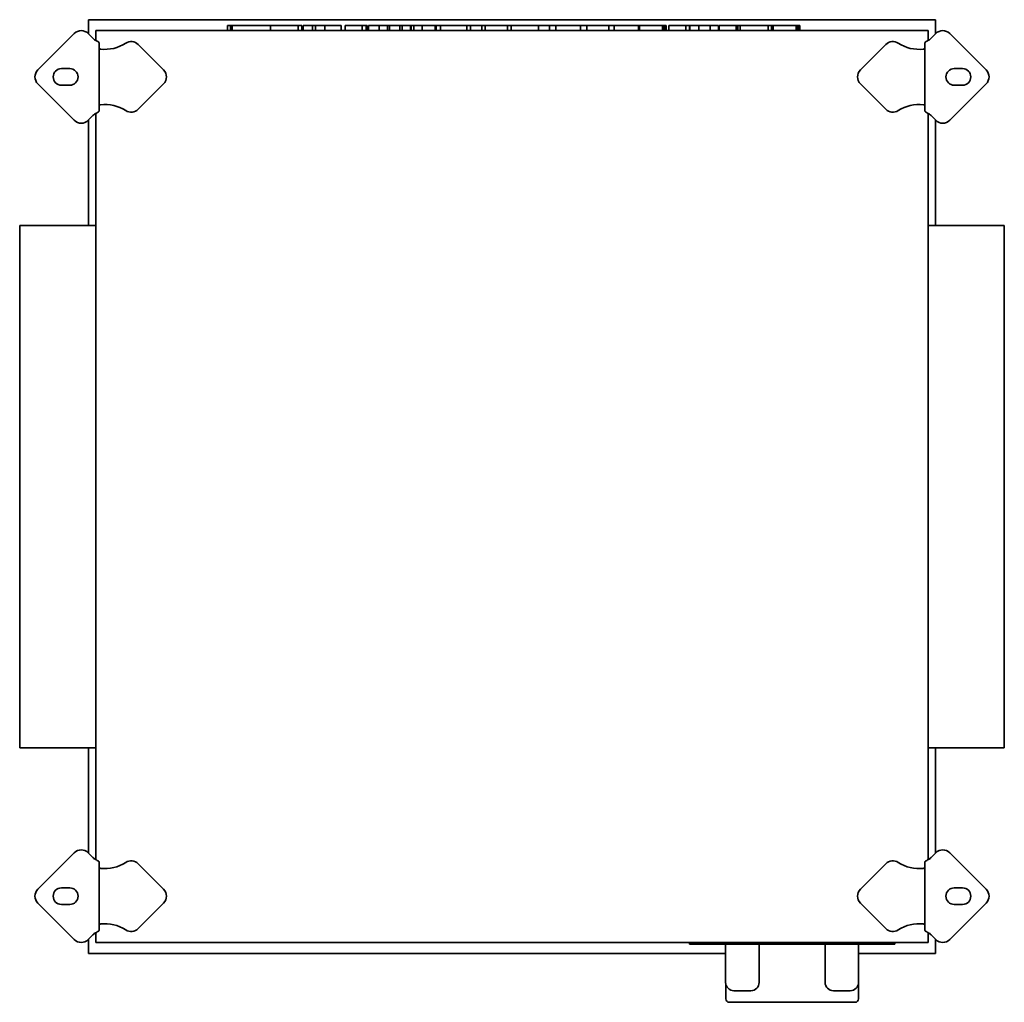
# Model space of a CAD drawing. Header units: millimetres. Extents: x 333 to 927, y 149 to 742.
import ezdxf

# ---------------------------------------------------------------- set-up
doc = ezdxf.new("R2010")
doc.units = ezdxf.units.MM
doc.header["$LTSCALE"] = 3
doc.layers.add('Krawędzie widoczne(ISO)', color=7, linetype='Continuous', lineweight=35, true_color=0x262659)

msp = doc.modelspace()

# ---------------------------------------------------------------- linework, layer by layer
at = {"layer": 'Krawędzie widoczne(ISO)'}
for p, q in [((374.5, 741.75), (374.5, 733.28)), ((885.5, 741.75), (374.5, 741.75)), ((458.45, 738.25), (460.14, 738.25)), ((458.45, 738.25), (458.45, 735.25)), ((460.14, 738.25), (460.14, 735.25)), ((460.14, 738.25), (461.12, 738.25)), ((461.12, 738.25), (461.12, 735.25)), ((461.12, 738.25), (483.49, 738.25)), ((483.49, 738.25), (484.28, 738.25)), ((484.28, 738.25), (484.28, 735.25)), ((484.28, 738.25), (490.8, 738.25)), ((490.8, 738.25), (501.09, 738.25)), ((501.09, 738.25), (501.09, 735.25)), ((501.09, 738.25), (502.29, 738.25)), ((502.29, 738.25), (503.22, 738.25)), ((503.22, 738.25), (503.22, 735.25)), ((503.96, 738.25), (503.96, 735.25)), ((503.96, 738.25), (509.62, 738.25)), ((509.62, 738.25), (509.62, 735.25)), ((509.62, 738.25), (511.53, 738.25)), ((511.53, 738.25), (511.53, 735.25)), ((511.53, 738.25), (517.07, 738.25)), ((517.07, 738.25), (520.01, 738.25)), ((517.07, 738.25), (517.07, 735.25)), ((520.01, 738.25), (526.88, 738.25)), ((526.88, 738.25), (526.88, 735.25)), ((529.45, 738.25), (529.45, 735.25)), ((529.45, 738.25), (532.61, 738.25)), ((532.61, 738.25), (539.57, 738.25)), ((539.57, 738.25), (541.93, 738.25)), ((539.57, 738.25), (539.57, 735.25)), ((541.93, 738.25), (542.69, 738.25)), ((541.93, 738.25), (541.93, 735.25)), ((542.69, 738.25), (542.69, 735.25)), ((543.42, 738.25), (546.29, 738.25)), ((543.42, 738.25), (543.42, 735.25)), ((546.29, 738.25), (549.85, 738.25)), ((549.85, 738.25), (554.88, 738.25)), ((549.85, 738.25), (549.85, 735.25)), ((554.88, 738.25), (556.14, 738.25)), ((554.88, 738.25), (554.88, 735.25)), ((556.14, 738.25), (562.43, 738.25)), ((556.14, 738.25), (556.14, 735.25)), ((562.43, 738.25), (563.68, 738.25)), ((562.43, 738.25), (562.43, 735.25)), ((563.68, 738.25), (568.85, 738.25)), ((563.68, 738.25), (563.68, 735.25)), ((568.85, 738.25), (569.25, 738.25)), ((568.85, 738.25), (568.85, 735.25)), ((569.25, 738.25), (569.25, 735.25)), ((569.25, 738.25), (570.84, 738.25)), ((570.84, 738.25), (575.83, 738.25)), ((570.84, 738.25), (570.84, 735.25)), ((575.83, 738.25), (583.57, 738.25)), ((575.83, 738.25), (575.83, 735.25)), ((583.57, 738.25), (584.23, 738.25)), ((583.57, 738.25), (583.57, 735.25)), ((584.23, 738.25), (586.82, 738.25)), ((584.23, 738.25), (584.23, 735.25)), ((586.82, 738.25), (594.81, 738.25)), ((586.82, 738.25), (586.82, 735.25)), ((594.81, 738.25), (600.73, 738.25)), ((600.73, 738.25), (602.8, 738.25)), ((602.8, 738.25), (605.04, 738.25)), ((602.8, 738.25), (602.8, 735.25)), ((605.04, 738.25), (611.88, 738.25)), ((605.04, 738.25), (605.04, 735.25)), ((611.88, 738.25), (612.32, 738.25)), ((611.88, 738.25), (611.88, 735.25)), ((612.32, 738.25), (613.74, 738.25)), ((613.74, 738.25), (627.26, 738.25)), ((613.74, 738.25), (613.74, 735.25)), ((627.26, 738.25), (629.5, 738.25)), ((627.26, 738.25), (627.26, 735.25)), ((629.5, 738.25), (639.29, 738.25)), ((629.5, 738.25), (629.5, 735.25)), ((639.29, 738.25), (643.29, 738.25)), ((643.29, 738.25), (646.06, 738.25)), ((646.06, 738.25), (650.16, 738.25)), ((646.06, 738.25), (646.06, 735.25)), ((650.16, 738.25), (652.61, 738.25)), ((652.61, 738.25), (652.61, 735.25)), ((652.61, 738.25), (655.58, 738.25)), ((655.58, 738.25), (656.39, 738.25)), ((656.39, 738.25), (663.11, 738.25)), ((656.39, 738.25), (656.39, 735.25)), ((663.11, 738.25), (669.09, 738.25)), ((669.09, 738.25), (671.23, 738.25)), ((671.23, 738.25), (672.93, 738.25)), ((671.23, 738.25), (671.23, 735.25)), ((672.93, 738.25), (675.15, 738.25)), ((675.15, 738.25), (688.36, 738.25)), ((675.15, 738.25), (675.15, 735.25)), ((688.36, 738.25), (691.65, 738.25)), ((688.36, 738.25), (688.36, 735.25)), ((691.65, 738.25), (698.15, 738.25)), ((691.65, 738.25), (691.65, 735.25)), ((698.15, 738.25), (704.2, 738.25)), ((704.2, 738.25), (706.32, 738.25)), ((706.32, 738.25), (706.32, 735.25)), ((706.32, 738.25), (706.97, 738.25)), ((706.97, 738.25), (708.52, 738.25)), ((706.97, 738.25), (706.97, 735.25)), ((708.52, 738.25), (710.38, 738.25)), ((710.38, 738.25), (713.54, 738.25)), ((713.54, 738.25), (720.75, 738.25)), ((720.75, 738.25), (721.26, 738.25)), ((720.75, 738.25), (720.75, 735.25)), ((721.26, 738.25), (722.07, 738.25)), ((721.26, 738.25), (721.26, 735.25)), ((722.07, 738.25), (723.05, 738.25)), ((722.07, 738.25), (722.07, 735.25)), ((723.05, 738.25), (723.05, 735.25)), ((724.7, 738.25), (727.86, 738.25)), ((724.7, 738.25), (724.7, 735.25)), ((727.86, 738.25), (734.82, 738.25)), ((734.82, 738.25), (737.17, 738.25)), ((734.82, 738.25), (734.82, 735.25)), ((737.17, 738.25), (737.22, 738.25)), ((737.17, 738.25), (737.17, 735.25)), ((737.22, 738.25), (737.22, 735.25)), ((737.22, 738.25), (742.64, 738.25)), ((742.64, 738.25), (742.64, 735.25)), ((742.64, 738.25), (749.47, 738.25)), ((749.47, 738.25), (749.92, 738.25)), ((749.47, 738.25), (749.47, 735.25)), ((749.92, 738.25), (752.2, 738.25)), ((752.2, 738.25), (753.64, 738.25)), ((753.64, 738.25), (754.67, 738.25)), ((754.67, 738.25), (754.67, 735.25)), ((754.99, 738.25), (758.15, 738.25)), ((754.99, 738.25), (754.99, 735.25)), ((758.15, 738.25), (765.28, 738.25)), ((765.28, 738.25), (766.17, 738.25)), ((765.28, 738.25), (765.28, 735.25)), ((766.17, 738.25), (766.17, 735.25)), ((766.17, 738.25), (767.59, 738.25)), ((767.59, 738.25), (767.59, 735.25)), ((767.69, 738.25), (774.21, 738.25)), ((767.69, 738.25), (767.69, 735.25)), ((774.21, 738.25), (784.5, 738.25)), ((784.5, 738.25), (785.7, 738.25)), ((784.5, 738.25), (784.5, 735.25)), ((785.7, 738.25), (786.63, 738.25)), ((786.63, 738.25), (786.63, 735.25)), ((786.78, 738.25), (787.59, 738.25)), ((786.78, 738.25), (786.78, 735.25)), ((787.59, 738.25), (789.13, 738.25)), ((787.59, 738.25), (787.59, 735.25)), ((789.13, 738.25), (790.99, 738.25)), ((790.99, 738.25), (794.16, 738.25)), ((794.16, 738.25), (801.36, 738.25)), ((801.36, 738.25), (801.88, 738.25)), ((801.36, 738.25), (801.36, 735.25)), ((801.88, 738.25), (802.69, 738.25)), ((801.88, 738.25), (801.88, 735.25)), ((802.69, 738.25), (803.67, 738.25)), ((802.69, 738.25), (802.69, 735.25)), ((803.67, 738.25), (803.67, 735.25)), ((885.5, 733.28), (885.5, 741.75)), ((343.96, 711.49), (365.88, 733.41)), ((374.37, 733.41), (377.2, 730.58)), ((881, 735.25), (379, 735.25)), ((379, 735.25), (379, 729.22)), ((881, 729.22), (881, 735.25)), ((882.8, 730.58), (885.63, 733.41)), ((894.12, 733.41), (916.04, 711.49)), ((381, 727.62), (381, 686.88)), ((404.48, 726.79), (419.78, 711.49)), ((840.22, 711.49), (855.52, 726.79)), ((879, 686.88), (879, 727.62)), ((358.21, 712.25), (363.21, 712.25)), ((896.79, 712.25), (901.79, 712.25)), ((365.88, 681.09), (343.96, 703.01)), ((363.21, 702.25), (358.21, 702.25)), ((419.78, 703.01), (404.48, 687.71)), ((855.52, 687.71), (840.22, 703.01)), ((916.04, 703.01), (894.12, 681.09)), ((901.79, 702.25), (896.79, 702.25)), ((377.2, 683.92), (374.37, 681.09)), ((379, 685.28), (379, 235.22)), ((881, 235.22), (881, 685.28)), ((885.63, 681.09), (882.8, 683.92)), ((374.5, 681.22), (374.5, 617.75)), ((885.5, 617.75), (885.5, 681.22)), ((333, 617.75), (333, 302.75)), ((333, 617.75), (379, 617.75)), ((881, 617.75), (927, 617.75)), ((927, 302.75), (927, 617.75)), ((333, 302.75), (379, 302.75)), ((374.5, 302.75), (374.5, 239.28)), ((881, 302.75), (927, 302.75)), ((885.5, 239.28), (885.5, 302.75)), ((343.96, 217.49), (365.88, 239.41)), ((374.37, 239.41), (377.2, 236.58)), ((882.8, 236.58), (885.63, 239.41)), ((894.12, 239.41), (916.04, 217.49)), ((381, 233.62), (381, 192.88)), ((404.48, 232.79), (419.78, 217.49)), ((840.22, 217.49), (855.52, 232.79)), ((879, 192.88), (879, 233.62)), ((358.21, 218.25), (363.21, 218.25)), ((896.79, 218.25), (901.79, 218.25)), ((365.88, 187.09), (343.96, 209.01)), ((363.21, 208.25), (358.21, 208.25)), ((419.78, 209.01), (404.48, 193.71)), ((855.52, 193.71), (840.22, 209.01)), ((916.04, 209.01), (894.12, 187.09)), ((901.79, 208.25), (896.79, 208.25)), ((379, 191.28), (379, 185.25)), ((881, 185.25), (881, 191.28)), ((377.2, 189.92), (374.37, 187.09)), ((374.5, 187.22), (374.5, 178.75)), ((379, 185.25), (881, 185.25)), ((737, 185.25), (737, 184.25)), ((741, 184.25), (737, 184.25)), ((741, 184.25), (857, 184.25)), ((758.9, 184.25), (758.9, 161.25)), ((779.1, 184.25), (779.1, 161.25)), ((818.9, 184.25), (818.9, 161.25)), ((839.1, 184.25), (839.1, 161.25)), ((861, 184.25), (857, 184.25)), ((861, 184.25), (861, 185.25)), ((885.63, 187.09), (882.8, 189.92)), ((885.5, 178.75), (885.5, 187.22)), ((374.5, 178.75), (758.9, 178.75)), ((839.1, 178.75), (885.5, 178.75)), ((759, 160.26), (759, 151.25)), ((774.1, 156.25), (763.9, 156.25)), ((834.1, 156.25), (823.9, 156.25)), ((839, 160.26), (839, 151.25)), ((837, 149.25), (761, 149.25))]:
    msp.add_line(p, q, dxfattribs=at)
for centre, radius, start, end in [((370.13, 729.17), 6, 45, 135), ((889.87, 729.17), 6, 45, 135), ((393.46, 746.85), 23, 225, 228.43233), ((384.42, 746.85), 23, 263.45491, 303.05946), ((400.24, 722.54), 6, 45, 123.05946), ((859.76, 722.54), 6, 56.94054, 135), ((875.58, 746.85), 23, 236.94054, 276.54509), ((866.54, 746.85), 23, 311.56767, 315), ((348.21, 707.25), 6, 135, 225), ((358.21, 707.25), 5, 90, 270), ((363.21, 707.25), 5, 270, 90), ((415.53, 707.25), 6, 315, 45), ((844.47, 707.25), 6, 135, 225), ((896.79, 707.25), 5, 90, 270), ((901.79, 707.25), 5, 270, 90), ((911.79, 707.25), 6, 315, 45), ((384.42, 667.65), 23, 56.94054, 96.54509), ((875.58, 667.65), 23, 83.45491, 123.05946), ((393.46, 667.65), 23, 131.56767, 135), ((400.24, 691.96), 6, 236.94054, 315), ((859.76, 691.96), 6, 225, 303.05946), ((866.54, 667.65), 23, 45, 48.43233), ((370.13, 685.33), 6, 225, 315), ((889.87, 685.33), 6, 225, 315), ((370.13, 235.17), 6, 45, 135), ((889.87, 235.17), 6, 45, 135), ((393.46, 252.85), 23, 225, 228.43233), ((384.42, 252.85), 23, 263.45491, 303.05946), ((400.24, 228.54), 6, 45, 123.05946), ((859.76, 228.54), 6, 56.94054, 135), ((875.58, 252.85), 23, 236.94054, 276.54509), ((866.54, 252.85), 23, 311.56767, 315), ((348.21, 213.25), 6, 135, 225), ((358.21, 213.25), 5, 90, 270), ((363.21, 213.25), 5, 270, 90), ((415.53, 213.25), 6, 315, 45), ((844.47, 213.25), 6, 135, 225), ((896.79, 213.25), 5, 90, 270), ((901.79, 213.25), 5, 270, 90), ((911.79, 213.25), 6, 315, 45), ((384.42, 173.65), 23, 56.94054, 96.54509), ((875.58, 173.65), 23, 83.45491, 123.05946), ((393.46, 173.65), 23, 131.56767, 135), ((400.24, 197.96), 6, 236.94054, 315), ((859.76, 197.96), 6, 225, 303.05946), ((866.54, 173.65), 23, 45, 48.43233), ((370.13, 191.33), 6, 225, 315), ((889.87, 191.33), 6, 225, 315), ((763.9, 161.25), 5, 180, 270), ((774.1, 161.25), 5, 270, 0), ((823.9, 161.25), 5, 180, 270), ((834.1, 161.25), 5, 270, 0), ((761, 151.25), 2, 180, 270), ((837, 151.25), 2, 270, 0)]:
    msp.add_arc(centre, radius, start, end, dxfattribs=at)
for points, knots in [([(381, 727.62), (381, 727.77), (380.92, 727.92), (380.64, 728.24), (380.42, 728.4), (379.9, 728.73), (379.59, 728.91), (379.09, 729.18), (378.91, 729.27), (378.56, 729.45), (378.38, 729.54), (378.2, 729.64)], [0, 0, 0, 0, 0.1211213, 0.1211213, 0.2427051, 0.2427051, 0.3638749, 0.3638749, 0.4245444, 0.4245444, 0.4853945, 0.4853945, 0.4853945, 0.4853945]), ([(881.8, 729.64), (881.44, 729.45), (881.08, 729.27), (880.41, 728.91), (880.1, 728.74), (879.58, 728.4), (879.37, 728.24), (879.08, 727.92), (879, 727.77), (879, 727.62)], [0, 0, 0, 0, 0.1219861, 0.1219861, 0.243369, 0.243369, 0.3653617, 0.3653617, 0.48689, 0.48689, 0.48689, 0.48689]), ([(381.8, 724), (381.79, 724), (381.77, 724), (381.76, 724.01), (381.74, 724.01), (381.73, 724.02), (381.71, 724.02), (381.7, 724.02), (381.68, 724.03), (381.67, 724.03), (381.66, 724.04), (381.64, 724.04), (381.63, 724.04), (381.61, 724.05), (381.6, 724.05), (381.58, 724.06), (381.57, 724.06), (381.56, 724.06), (381.54, 724.07), (381.53, 724.07), (381.52, 724.08), (381.5, 724.08), (381.5, 724.08), (381.49, 724.08), (381.49, 724.08), (381.48, 724.09), (381.47, 724.09), (381.46, 724.09), (381.45, 724.1), (381.44, 724.1), (381.42, 724.11), (381.41, 724.11), (381.4, 724.12), (381.39, 724.12), (381.37, 724.13), (381.36, 724.13), (381.35, 724.14), (381.34, 724.14), (381.32, 724.15), (381.31, 724.15), (381.3, 724.16), (381.29, 724.16), (381.28, 724.17), (381.27, 724.17), (381.26, 724.18), (381.25, 724.18), (381.24, 724.18), (381.23, 724.19), (381.23, 724.19), (381.22, 724.19), (381.22, 724.2), (381.22, 724.2), (381.21, 724.2), (381.2, 724.21), (381.19, 724.21), (381.18, 724.22), (381.17, 724.22), (381.16, 724.23), (381.15, 724.24), (381.14, 724.24), (381.14, 724.25), (381.13, 724.25), (381.12, 724.26), (381.11, 724.26), (381.11, 724.27), (381.1, 724.28), (381.09, 724.28), (381.09, 724.29), (381.08, 724.29), (381.07, 724.3), (381.07, 724.31), (381.06, 724.31), (381.06, 724.32), (381.05, 724.32), (381.05, 724.33), (381.04, 724.34), (381.04, 724.34), (381.03, 724.35), (381.03, 724.36), (381.02, 724.36), (381.02, 724.37), (381.02, 724.38), (381.02, 724.38), (381.01, 724.39), (381.01, 724.4), (381.01, 724.4), (381.01, 724.41), (381, 724.42), (381, 724.42), (381, 724.43), (381, 724.44), (381, 724.44), (381, 724.45), (381, 724.46)], [0, 0, 0, 0, 0.0045101, 0.0045101, 0.0045101, 0.0090347, 0.0090347, 0.0090347, 0.0135712, 0.0135712, 0.0135712, 0.0181164, 0.0181164, 0.0181164, 0.0226675, 0.0226675, 0.0226675, 0.0272215, 0.0272215, 0.0272215, 0.0317752, 0.0317752, 0.0317752, 0.0329356, 0.0329356, 0.0329356, 0.0363326, 0.0363326, 0.0363326, 0.0409077, 0.0409077, 0.0409077, 0.0454982, 0.0454982, 0.0454982, 0.0501006, 0.0501006, 0.0501006, 0.0547115, 0.0547115, 0.0547115, 0.0593273, 0.0593273, 0.0593273, 0.0639446, 0.0639446, 0.0639446, 0.0669649, 0.0669649, 0.0669649, 0.0685613, 0.0685613, 0.0685613, 0.0731932, 0.0731932, 0.0731932, 0.0778428, 0.0778428, 0.0778428, 0.0825066, 0.0825066, 0.0825066, 0.0871814, 0.0871814, 0.0871814, 0.0918634, 0.0918634, 0.0918634, 0.0965493, 0.0965493, 0.0965493, 0.100365, 0.100365, 0.100365, 0.105938, 0.105938, 0.105938, 0.1106614, 0.1106614, 0.1106614, 0.115401, 0.115401, 0.115401, 0.1201519, 0.1201519, 0.1201519, 0.1249091, 0.1249091, 0.1249091, 0.1296672, 0.1296672, 0.1296672, 0.1344212, 0.1344212, 0.1344212, 0.1344212]), ([(879, 724.46), (879, 724.45), (879, 724.44), (879, 724.44), (879, 724.43), (879, 724.42), (879, 724.42), (878.99, 724.41), (878.99, 724.4), (878.99, 724.4), (878.99, 724.39), (878.98, 724.38), (878.98, 724.38), (878.98, 724.37), (878.98, 724.36), (878.97, 724.36), (878.97, 724.35), (878.96, 724.34), (878.96, 724.34), (878.95, 724.33), (878.95, 724.32), (878.94, 724.32), (878.94, 724.31), (878.93, 724.31), (878.93, 724.3), (878.92, 724.29), (878.91, 724.29), (878.91, 724.28), (878.9, 724.28), (878.89, 724.27), (878.89, 724.26), (878.88, 724.26), (878.87, 724.25), (878.86, 724.25), (878.86, 724.24), (878.85, 724.24), (878.84, 724.23), (878.83, 724.22), (878.82, 724.22), (878.81, 724.21), (878.8, 724.21), (878.79, 724.2), (878.78, 724.2), (878.77, 724.19), (878.76, 724.19), (878.75, 724.18), (878.74, 724.18), (878.74, 724.17), (878.73, 724.17), (878.73, 724.17), (878.72, 724.17), (878.72, 724.17), (878.71, 724.16), (878.7, 724.16), (878.69, 724.15), (878.68, 724.15), (878.66, 724.14), (878.65, 724.14), (878.64, 724.13), (878.63, 724.13), (878.61, 724.12), (878.6, 724.12), (878.59, 724.11), (878.58, 724.11), (878.56, 724.1), (878.55, 724.1), (878.54, 724.09), (878.52, 724.09), (878.51, 724.09), (878.5, 724.08), (878.49, 724.08), (878.49, 724.08), (878.48, 724.08), (878.47, 724.07), (878.47, 724.07), (878.46, 724.07), (878.44, 724.06), (878.43, 724.06), (878.42, 724.06), (878.4, 724.05), (878.39, 724.05), (878.37, 724.04), (878.36, 724.04), (878.34, 724.04), (878.33, 724.03), (878.32, 724.03), (878.3, 724.02), (878.29, 724.02), (878.27, 724.02), (878.26, 724.01), (878.24, 724.01), (878.23, 724), (878.21, 724), (878.2, 724)], [0, 0, 0, 0, 0.0047728, 0.0047728, 0.0047728, 0.0095512, 0.0095512, 0.0095512, 0.0143301, 0.0143301, 0.0143301, 0.0191047, 0.0191047, 0.0191047, 0.0238701, 0.0238701, 0.0238701, 0.0286216, 0.0286216, 0.0286216, 0.0333544, 0.0333544, 0.0333544, 0.0382298, 0.0382298, 0.0382298, 0.0427614, 0.0427614, 0.0427614, 0.0474593, 0.0474593, 0.0474593, 0.0521542, 0.0521542, 0.0521542, 0.0568425, 0.0568425, 0.0568425, 0.0615206, 0.0615206, 0.0615206, 0.0661851, 0.0661851, 0.0661851, 0.0708326, 0.0708326, 0.0708326, 0.0744107, 0.0744107, 0.0744107, 0.0754605, 0.0754605, 0.0754605, 0.080083, 0.080083, 0.080083, 0.0847043, 0.0847043, 0.0847043, 0.0893209, 0.0893209, 0.0893209, 0.0939292, 0.0939292, 0.0939292, 0.0985257, 0.0985257, 0.0985257, 0.1031072, 0.1031072, 0.1031072, 0.1049061, 0.1049061, 0.1049061, 0.1076745, 0.1076745, 0.1076745, 0.112241, 0.112241, 0.112241, 0.1168056, 0.1168056, 0.1168056, 0.1213652, 0.1213652, 0.1213652, 0.125917, 0.125917, 0.125917, 0.1304582, 0.1304582, 0.1304582, 0.1349859, 0.1349859, 0.1349859, 0.1349859]), ([(381, 690.04), (381, 690.05), (381, 690.06), (381, 690.06), (381, 690.07), (381, 690.08), (381, 690.08), (381.01, 690.09), (381.01, 690.1), (381.01, 690.1), (381.01, 690.11), (381.02, 690.12), (381.02, 690.12), (381.02, 690.13), (381.02, 690.14), (381.03, 690.14), (381.03, 690.15), (381.04, 690.16), (381.04, 690.16), (381.05, 690.17), (381.05, 690.18), (381.06, 690.18), (381.06, 690.19), (381.07, 690.19), (381.07, 690.2), (381.08, 690.21), (381.09, 690.21), (381.09, 690.22), (381.1, 690.22), (381.11, 690.23), (381.11, 690.24), (381.12, 690.24), (381.13, 690.25), (381.14, 690.25), (381.14, 690.26), (381.15, 690.26), (381.16, 690.27), (381.17, 690.28), (381.18, 690.28), (381.19, 690.29), (381.2, 690.29), (381.21, 690.3), (381.22, 690.3), (381.23, 690.31), (381.24, 690.31), (381.25, 690.32), (381.26, 690.32), (381.26, 690.33), (381.27, 690.33), (381.27, 690.33), (381.28, 690.33), (381.28, 690.33), (381.29, 690.34), (381.3, 690.34), (381.31, 690.35), (381.32, 690.35), (381.34, 690.36), (381.35, 690.36), (381.36, 690.37), (381.37, 690.37), (381.39, 690.38), (381.4, 690.38), (381.41, 690.39), (381.42, 690.39), (381.44, 690.4), (381.45, 690.4), (381.46, 690.41), (381.48, 690.41), (381.49, 690.41), (381.5, 690.42), (381.51, 690.42), (381.51, 690.42), (381.52, 690.42), (381.53, 690.43), (381.53, 690.43), (381.54, 690.43), (381.56, 690.44), (381.57, 690.44), (381.58, 690.44), (381.6, 690.45), (381.61, 690.45), (381.63, 690.46), (381.64, 690.46), (381.66, 690.46), (381.67, 690.47), (381.68, 690.47), (381.7, 690.48), (381.71, 690.48), (381.73, 690.48), (381.74, 690.49), (381.76, 690.49), (381.77, 690.5), (381.79, 690.5), (381.8, 690.5)], [0, 0, 0, 0, 0.0047728, 0.0047728, 0.0047728, 0.0095512, 0.0095512, 0.0095512, 0.0143301, 0.0143301, 0.0143301, 0.0191047, 0.0191047, 0.0191047, 0.0238701, 0.0238701, 0.0238701, 0.0286216, 0.0286216, 0.0286216, 0.0333544, 0.0333544, 0.0333544, 0.0382298, 0.0382298, 0.0382298, 0.0427614, 0.0427614, 0.0427614, 0.0474593, 0.0474593, 0.0474593, 0.0521542, 0.0521542, 0.0521542, 0.0568425, 0.0568425, 0.0568425, 0.0615206, 0.0615206, 0.0615206, 0.0661851, 0.0661851, 0.0661851, 0.0708326, 0.0708326, 0.0708326, 0.0744107, 0.0744107, 0.0744107, 0.0754605, 0.0754605, 0.0754605, 0.080083, 0.080083, 0.080083, 0.0847043, 0.0847043, 0.0847043, 0.0893209, 0.0893209, 0.0893209, 0.0939292, 0.0939292, 0.0939292, 0.0985257, 0.0985257, 0.0985257, 0.1031072, 0.1031072, 0.1031072, 0.1049061, 0.1049061, 0.1049061, 0.1076745, 0.1076745, 0.1076745, 0.112241, 0.112241, 0.112241, 0.1168056, 0.1168056, 0.1168056, 0.1213652, 0.1213652, 0.1213652, 0.125917, 0.125917, 0.125917, 0.1304582, 0.1304582, 0.1304582, 0.1349859, 0.1349859, 0.1349859, 0.1349859]), ([(878.2, 690.5), (878.21, 690.5), (878.23, 690.5), (878.24, 690.49), (878.26, 690.49), (878.27, 690.48), (878.29, 690.48), (878.3, 690.48), (878.32, 690.47), (878.33, 690.47), (878.34, 690.46), (878.36, 690.46), (878.37, 690.46), (878.39, 690.45), (878.4, 690.45), (878.42, 690.44), (878.43, 690.44), (878.44, 690.44), (878.46, 690.43), (878.47, 690.43), (878.48, 690.42), (878.5, 690.42), (878.5, 690.42), (878.51, 690.42), (878.51, 690.42), (878.52, 690.41), (878.53, 690.41), (878.54, 690.41), (878.55, 690.4), (878.56, 690.4), (878.58, 690.39), (878.59, 690.39), (878.6, 690.38), (878.61, 690.38), (878.63, 690.37), (878.64, 690.37), (878.65, 690.36), (878.66, 690.36), (878.68, 690.35), (878.69, 690.35), (878.7, 690.34), (878.71, 690.34), (878.72, 690.33), (878.73, 690.33), (878.74, 690.32), (878.75, 690.32), (878.76, 690.32), (878.77, 690.31), (878.77, 690.31), (878.78, 690.31), (878.78, 690.3), (878.78, 690.3), (878.79, 690.3), (878.8, 690.29), (878.81, 690.29), (878.82, 690.28), (878.83, 690.28), (878.84, 690.27), (878.85, 690.26), (878.86, 690.26), (878.86, 690.25), (878.87, 690.25), (878.88, 690.24), (878.89, 690.24), (878.89, 690.23), (878.9, 690.22), (878.91, 690.22), (878.91, 690.21), (878.92, 690.21), (878.93, 690.2), (878.93, 690.19), (878.94, 690.19), (878.94, 690.18), (878.95, 690.18), (878.95, 690.17), (878.96, 690.16), (878.96, 690.16), (878.97, 690.15), (878.97, 690.14), (878.98, 690.14), (878.98, 690.13), (878.98, 690.12), (878.98, 690.12), (878.99, 690.11), (878.99, 690.1), (878.99, 690.1), (878.99, 690.09), (879, 690.08), (879, 690.08), (879, 690.07), (879, 690.06), (879, 690.06), (879, 690.05), (879, 690.04)], [0, 0, 0, 0, 0.0045101, 0.0045101, 0.0045101, 0.0090347, 0.0090347, 0.0090347, 0.0135712, 0.0135712, 0.0135712, 0.0181164, 0.0181164, 0.0181164, 0.0226675, 0.0226675, 0.0226675, 0.0272215, 0.0272215, 0.0272215, 0.0317752, 0.0317752, 0.0317752, 0.0329356, 0.0329356, 0.0329356, 0.0363326, 0.0363326, 0.0363326, 0.0409077, 0.0409077, 0.0409077, 0.0454982, 0.0454982, 0.0454982, 0.0501006, 0.0501006, 0.0501006, 0.0547115, 0.0547115, 0.0547115, 0.0593273, 0.0593273, 0.0593273, 0.0639446, 0.0639446, 0.0639446, 0.0669649, 0.0669649, 0.0669649, 0.0685613, 0.0685613, 0.0685613, 0.0731932, 0.0731932, 0.0731932, 0.0778428, 0.0778428, 0.0778428, 0.0825066, 0.0825066, 0.0825066, 0.0871814, 0.0871814, 0.0871814, 0.0918634, 0.0918634, 0.0918634, 0.0965493, 0.0965493, 0.0965493, 0.100365, 0.100365, 0.100365, 0.105938, 0.105938, 0.105938, 0.1106614, 0.1106614, 0.1106614, 0.115401, 0.115401, 0.115401, 0.1201519, 0.1201519, 0.1201519, 0.1249091, 0.1249091, 0.1249091, 0.1296672, 0.1296672, 0.1296672, 0.1344212, 0.1344212, 0.1344212, 0.1344212]), ([(378.2, 684.86), (378.56, 685.05), (378.92, 685.23), (379.59, 685.59), (379.9, 685.76), (380.42, 686.1), (380.63, 686.26), (380.92, 686.58), (381, 686.73), (381, 686.88)], [0, 0, 0, 0, 0.1219861, 0.1219861, 0.243369, 0.243369, 0.3653617, 0.3653617, 0.48689, 0.48689, 0.48689, 0.48689]), ([(879, 686.88), (879, 686.73), (879.08, 686.58), (879.36, 686.26), (879.58, 686.1), (880.1, 685.77), (880.41, 685.59), (880.91, 685.32), (881.09, 685.23), (881.44, 685.05), (881.62, 684.96), (881.8, 684.86)], [0, 0, 0, 0, 0.1211213, 0.1211213, 0.2427051, 0.2427051, 0.3638749, 0.3638749, 0.4245444, 0.4245444, 0.4853945, 0.4853945, 0.4853945, 0.4853945]), ([(381, 233.62), (381, 233.77), (380.92, 233.92), (380.64, 234.24), (380.42, 234.4), (379.9, 234.73), (379.59, 234.91), (379.09, 235.18), (378.91, 235.27), (378.56, 235.45), (378.38, 235.54), (378.2, 235.64)], [0, 0, 0, 0, 0.1211213, 0.1211213, 0.2427051, 0.2427051, 0.3638749, 0.3638749, 0.4245444, 0.4245444, 0.4853945, 0.4853945, 0.4853945, 0.4853945]), ([(881.8, 235.64), (881.44, 235.45), (881.08, 235.27), (880.41, 234.91), (880.1, 234.74), (879.58, 234.4), (879.37, 234.24), (879.08, 233.92), (879, 233.77), (879, 233.62)], [0, 0, 0, 0, 0.1219861, 0.1219861, 0.243369, 0.243369, 0.3653617, 0.3653617, 0.48689, 0.48689, 0.48689, 0.48689]), ([(381.8, 230), (381.79, 230), (381.77, 230), (381.76, 230.01), (381.74, 230.01), (381.73, 230.02), (381.71, 230.02), (381.7, 230.02), (381.68, 230.03), (381.67, 230.03), (381.66, 230.04), (381.64, 230.04), (381.63, 230.04), (381.61, 230.05), (381.6, 230.05), (381.58, 230.06), (381.57, 230.06), (381.56, 230.06), (381.54, 230.07), (381.53, 230.07), (381.52, 230.08), (381.5, 230.08), (381.5, 230.08), (381.49, 230.08), (381.49, 230.08), (381.48, 230.09), (381.47, 230.09), (381.46, 230.09), (381.45, 230.1), (381.44, 230.1), (381.42, 230.11), (381.41, 230.11), (381.4, 230.12), (381.39, 230.12), (381.37, 230.13), (381.36, 230.13), (381.35, 230.14), (381.34, 230.14), (381.32, 230.15), (381.31, 230.15), (381.3, 230.16), (381.29, 230.16), (381.28, 230.17), (381.27, 230.17), (381.26, 230.18), (381.25, 230.18), (381.24, 230.18), (381.23, 230.19), (381.23, 230.19), (381.22, 230.19), (381.22, 230.2), (381.22, 230.2), (381.21, 230.2), (381.2, 230.21), (381.19, 230.21), (381.18, 230.22), (381.17, 230.22), (381.16, 230.23), (381.15, 230.24), (381.14, 230.24), (381.14, 230.25), (381.13, 230.25), (381.12, 230.26), (381.11, 230.26), (381.11, 230.27), (381.1, 230.28), (381.09, 230.28), (381.09, 230.29), (381.08, 230.29), (381.07, 230.3), (381.07, 230.31), (381.06, 230.31), (381.06, 230.32), (381.05, 230.32), (381.05, 230.33), (381.04, 230.34), (381.04, 230.34), (381.03, 230.35), (381.03, 230.36), (381.02, 230.36), (381.02, 230.37), (381.02, 230.38), (381.02, 230.38), (381.01, 230.39), (381.01, 230.4), (381.01, 230.4), (381.01, 230.41), (381, 230.42), (381, 230.42), (381, 230.43), (381, 230.44), (381, 230.44), (381, 230.45), (381, 230.46)], [0, 0, 0, 0, 0.0045101, 0.0045101, 0.0045101, 0.0090347, 0.0090347, 0.0090347, 0.0135712, 0.0135712, 0.0135712, 0.0181164, 0.0181164, 0.0181164, 0.0226675, 0.0226675, 0.0226675, 0.0272215, 0.0272215, 0.0272215, 0.0317752, 0.0317752, 0.0317752, 0.0329356, 0.0329356, 0.0329356, 0.0363326, 0.0363326, 0.0363326, 0.0409077, 0.0409077, 0.0409077, 0.0454982, 0.0454982, 0.0454982, 0.0501006, 0.0501006, 0.0501006, 0.0547115, 0.0547115, 0.0547115, 0.0593273, 0.0593273, 0.0593273, 0.0639446, 0.0639446, 0.0639446, 0.0669649, 0.0669649, 0.0669649, 0.0685613, 0.0685613, 0.0685613, 0.0731932, 0.0731932, 0.0731932, 0.0778428, 0.0778428, 0.0778428, 0.0825066, 0.0825066, 0.0825066, 0.0871814, 0.0871814, 0.0871814, 0.0918634, 0.0918634, 0.0918634, 0.0965493, 0.0965493, 0.0965493, 0.100365, 0.100365, 0.100365, 0.105938, 0.105938, 0.105938, 0.1106614, 0.1106614, 0.1106614, 0.115401, 0.115401, 0.115401, 0.1201519, 0.1201519, 0.1201519, 0.1249091, 0.1249091, 0.1249091, 0.1296672, 0.1296672, 0.1296672, 0.1344212, 0.1344212, 0.1344212, 0.1344212]), ([(879, 230.46), (879, 230.45), (879, 230.44), (879, 230.44), (879, 230.43), (879, 230.42), (879, 230.42), (878.99, 230.41), (878.99, 230.4), (878.99, 230.4), (878.99, 230.39), (878.98, 230.38), (878.98, 230.38), (878.98, 230.37), (878.98, 230.36), (878.97, 230.36), (878.97, 230.35), (878.96, 230.34), (878.96, 230.34), (878.95, 230.33), (878.95, 230.32), (878.94, 230.32), (878.94, 230.31), (878.93, 230.31), (878.93, 230.3), (878.92, 230.29), (878.91, 230.29), (878.91, 230.28), (878.9, 230.28), (878.89, 230.27), (878.89, 230.26), (878.88, 230.26), (878.87, 230.25), (878.86, 230.25), (878.86, 230.24), (878.85, 230.24), (878.84, 230.23), (878.83, 230.22), (878.82, 230.22), (878.81, 230.21), (878.8, 230.21), (878.79, 230.2), (878.78, 230.2), (878.77, 230.19), (878.76, 230.19), (878.75, 230.18), (878.74, 230.18), (878.74, 230.17), (878.73, 230.17), (878.73, 230.17), (878.72, 230.17), (878.72, 230.17), (878.71, 230.16), (878.7, 230.16), (878.69, 230.15), (878.68, 230.15), (878.66, 230.14), (878.65, 230.14), (878.64, 230.13), (878.63, 230.13), (878.61, 230.12), (878.6, 230.12), (878.59, 230.11), (878.58, 230.11), (878.56, 230.1), (878.55, 230.1), (878.54, 230.09), (878.52, 230.09), (878.51, 230.09), (878.5, 230.08), (878.49, 230.08), (878.49, 230.08), (878.48, 230.08), (878.47, 230.07), (878.47, 230.07), (878.46, 230.07), (878.44, 230.06), (878.43, 230.06), (878.42, 230.06), (878.4, 230.05), (878.39, 230.05), (878.37, 230.04), (878.36, 230.04), (878.34, 230.04), (878.33, 230.03), (878.32, 230.03), (878.3, 230.02), (878.29, 230.02), (878.27, 230.02), (878.26, 230.01), (878.24, 230.01), (878.23, 230), (878.21, 230), (878.2, 230)], [0, 0, 0, 0, 0.0047728, 0.0047728, 0.0047728, 0.0095512, 0.0095512, 0.0095512, 0.0143301, 0.0143301, 0.0143301, 0.0191047, 0.0191047, 0.0191047, 0.0238701, 0.0238701, 0.0238701, 0.0286216, 0.0286216, 0.0286216, 0.0333544, 0.0333544, 0.0333544, 0.0382298, 0.0382298, 0.0382298, 0.0427614, 0.0427614, 0.0427614, 0.0474593, 0.0474593, 0.0474593, 0.0521542, 0.0521542, 0.0521542, 0.0568425, 0.0568425, 0.0568425, 0.0615206, 0.0615206, 0.0615206, 0.0661851, 0.0661851, 0.0661851, 0.0708326, 0.0708326, 0.0708326, 0.0744107, 0.0744107, 0.0744107, 0.0754605, 0.0754605, 0.0754605, 0.080083, 0.080083, 0.080083, 0.0847043, 0.0847043, 0.0847043, 0.0893209, 0.0893209, 0.0893209, 0.0939292, 0.0939292, 0.0939292, 0.0985257, 0.0985257, 0.0985257, 0.1031072, 0.1031072, 0.1031072, 0.1049061, 0.1049061, 0.1049061, 0.1076745, 0.1076745, 0.1076745, 0.112241, 0.112241, 0.112241, 0.1168056, 0.1168056, 0.1168056, 0.1213652, 0.1213652, 0.1213652, 0.125917, 0.125917, 0.125917, 0.1304582, 0.1304582, 0.1304582, 0.1349859, 0.1349859, 0.1349859, 0.1349859]), ([(381, 196.04), (381, 196.05), (381, 196.06), (381, 196.06), (381, 196.07), (381, 196.08), (381, 196.08), (381.01, 196.09), (381.01, 196.1), (381.01, 196.1), (381.01, 196.11), (381.02, 196.12), (381.02, 196.12), (381.02, 196.13), (381.02, 196.14), (381.03, 196.14), (381.03, 196.15), (381.04, 196.16), (381.04, 196.16), (381.05, 196.17), (381.05, 196.18), (381.06, 196.18), (381.06, 196.19), (381.07, 196.19), (381.07, 196.2), (381.08, 196.21), (381.09, 196.21), (381.09, 196.22), (381.1, 196.22), (381.11, 196.23), (381.11, 196.24), (381.12, 196.24), (381.13, 196.25), (381.14, 196.25), (381.14, 196.26), (381.15, 196.26), (381.16, 196.27), (381.17, 196.28), (381.18, 196.28), (381.19, 196.29), (381.2, 196.29), (381.21, 196.3), (381.22, 196.3), (381.23, 196.31), (381.24, 196.31), (381.25, 196.32), (381.26, 196.32), (381.26, 196.33), (381.27, 196.33), (381.27, 196.33), (381.28, 196.33), (381.28, 196.33), (381.29, 196.34), (381.3, 196.34), (381.31, 196.35), (381.32, 196.35), (381.34, 196.36), (381.35, 196.36), (381.36, 196.37), (381.37, 196.37), (381.39, 196.38), (381.4, 196.38), (381.41, 196.39), (381.42, 196.39), (381.44, 196.4), (381.45, 196.4), (381.46, 196.41), (381.48, 196.41), (381.49, 196.41), (381.5, 196.42), (381.51, 196.42), (381.51, 196.42), (381.52, 196.42), (381.53, 196.43), (381.53, 196.43), (381.54, 196.43), (381.56, 196.44), (381.57, 196.44), (381.58, 196.44), (381.6, 196.45), (381.61, 196.45), (381.63, 196.46), (381.64, 196.46), (381.66, 196.46), (381.67, 196.47), (381.68, 196.47), (381.7, 196.48), (381.71, 196.48), (381.73, 196.48), (381.74, 196.49), (381.76, 196.49), (381.77, 196.5), (381.79, 196.5), (381.8, 196.5)], [0, 0, 0, 0, 0.0047728, 0.0047728, 0.0047728, 0.0095512, 0.0095512, 0.0095512, 0.0143301, 0.0143301, 0.0143301, 0.0191047, 0.0191047, 0.0191047, 0.0238701, 0.0238701, 0.0238701, 0.0286216, 0.0286216, 0.0286216, 0.0333544, 0.0333544, 0.0333544, 0.0382298, 0.0382298, 0.0382298, 0.0427614, 0.0427614, 0.0427614, 0.0474593, 0.0474593, 0.0474593, 0.0521542, 0.0521542, 0.0521542, 0.0568425, 0.0568425, 0.0568425, 0.0615206, 0.0615206, 0.0615206, 0.0661851, 0.0661851, 0.0661851, 0.0708326, 0.0708326, 0.0708326, 0.0744107, 0.0744107, 0.0744107, 0.0754605, 0.0754605, 0.0754605, 0.080083, 0.080083, 0.080083, 0.0847043, 0.0847043, 0.0847043, 0.0893209, 0.0893209, 0.0893209, 0.0939292, 0.0939292, 0.0939292, 0.0985257, 0.0985257, 0.0985257, 0.1031072, 0.1031072, 0.1031072, 0.1049061, 0.1049061, 0.1049061, 0.1076745, 0.1076745, 0.1076745, 0.112241, 0.112241, 0.112241, 0.1168056, 0.1168056, 0.1168056, 0.1213652, 0.1213652, 0.1213652, 0.125917, 0.125917, 0.125917, 0.1304582, 0.1304582, 0.1304582, 0.1349859, 0.1349859, 0.1349859, 0.1349859]), ([(878.2, 196.5), (878.21, 196.5), (878.23, 196.5), (878.24, 196.49), (878.26, 196.49), (878.27, 196.48), (878.29, 196.48), (878.3, 196.48), (878.32, 196.47), (878.33, 196.47), (878.34, 196.46), (878.36, 196.46), (878.37, 196.46), (878.39, 196.45), (878.4, 196.45), (878.42, 196.44), (878.43, 196.44), (878.44, 196.44), (878.46, 196.43), (878.47, 196.43), (878.48, 196.42), (878.5, 196.42), (878.5, 196.42), (878.51, 196.42), (878.51, 196.42), (878.52, 196.41), (878.53, 196.41), (878.54, 196.41), (878.55, 196.4), (878.56, 196.4), (878.58, 196.39), (878.59, 196.39), (878.6, 196.38), (878.61, 196.38), (878.63, 196.37), (878.64, 196.37), (878.65, 196.36), (878.66, 196.36), (878.68, 196.35), (878.69, 196.35), (878.7, 196.34), (878.71, 196.34), (878.72, 196.33), (878.73, 196.33), (878.74, 196.32), (878.75, 196.32), (878.76, 196.32), (878.77, 196.31), (878.77, 196.31), (878.78, 196.31), (878.78, 196.3), (878.78, 196.3), (878.79, 196.3), (878.8, 196.29), (878.81, 196.29), (878.82, 196.28), (878.83, 196.28), (878.84, 196.27), (878.85, 196.26), (878.86, 196.26), (878.86, 196.25), (878.87, 196.25), (878.88, 196.24), (878.89, 196.24), (878.89, 196.23), (878.9, 196.22), (878.91, 196.22), (878.91, 196.21), (878.92, 196.21), (878.93, 196.2), (878.93, 196.19), (878.94, 196.19), (878.94, 196.18), (878.95, 196.18), (878.95, 196.17), (878.96, 196.16), (878.96, 196.16), (878.97, 196.15), (878.97, 196.14), (878.98, 196.14), (878.98, 196.13), (878.98, 196.12), (878.98, 196.12), (878.99, 196.11), (878.99, 196.1), (878.99, 196.1), (878.99, 196.09), (879, 196.08), (879, 196.08), (879, 196.07), (879, 196.06), (879, 196.06), (879, 196.05), (879, 196.04)], [0, 0, 0, 0, 0.0045101, 0.0045101, 0.0045101, 0.0090347, 0.0090347, 0.0090347, 0.0135712, 0.0135712, 0.0135712, 0.0181164, 0.0181164, 0.0181164, 0.0226675, 0.0226675, 0.0226675, 0.0272215, 0.0272215, 0.0272215, 0.0317752, 0.0317752, 0.0317752, 0.0329356, 0.0329356, 0.0329356, 0.0363326, 0.0363326, 0.0363326, 0.0409077, 0.0409077, 0.0409077, 0.0454982, 0.0454982, 0.0454982, 0.0501006, 0.0501006, 0.0501006, 0.0547115, 0.0547115, 0.0547115, 0.0593273, 0.0593273, 0.0593273, 0.0639446, 0.0639446, 0.0639446, 0.0669649, 0.0669649, 0.0669649, 0.0685613, 0.0685613, 0.0685613, 0.0731932, 0.0731932, 0.0731932, 0.0778428, 0.0778428, 0.0778428, 0.0825066, 0.0825066, 0.0825066, 0.0871814, 0.0871814, 0.0871814, 0.0918634, 0.0918634, 0.0918634, 0.0965493, 0.0965493, 0.0965493, 0.100365, 0.100365, 0.100365, 0.105938, 0.105938, 0.105938, 0.1106614, 0.1106614, 0.1106614, 0.115401, 0.115401, 0.115401, 0.1201519, 0.1201519, 0.1201519, 0.1249091, 0.1249091, 0.1249091, 0.1296672, 0.1296672, 0.1296672, 0.1344212, 0.1344212, 0.1344212, 0.1344212]), ([(378.2, 190.86), (378.56, 191.05), (378.92, 191.23), (379.59, 191.59), (379.9, 191.76), (380.42, 192.1), (380.63, 192.26), (380.92, 192.58), (381, 192.73), (381, 192.88)], [0, 0, 0, 0, 0.1219861, 0.1219861, 0.243369, 0.243369, 0.3653617, 0.3653617, 0.48689, 0.48689, 0.48689, 0.48689]), ([(879, 192.88), (879, 192.73), (879.08, 192.58), (879.36, 192.26), (879.58, 192.1), (880.1, 191.77), (880.41, 191.59), (880.91, 191.32), (881.09, 191.23), (881.44, 191.05), (881.62, 190.96), (881.8, 190.86)], [0, 0, 0, 0, 0.1211213, 0.1211213, 0.2427051, 0.2427051, 0.3638749, 0.3638749, 0.4245444, 0.4245444, 0.4853945, 0.4853945, 0.4853945, 0.4853945])]:
    msp.add_open_spline(points, degree=3, knots=knots, dxfattribs=at)

doc.saveas('drawing.dxf')
